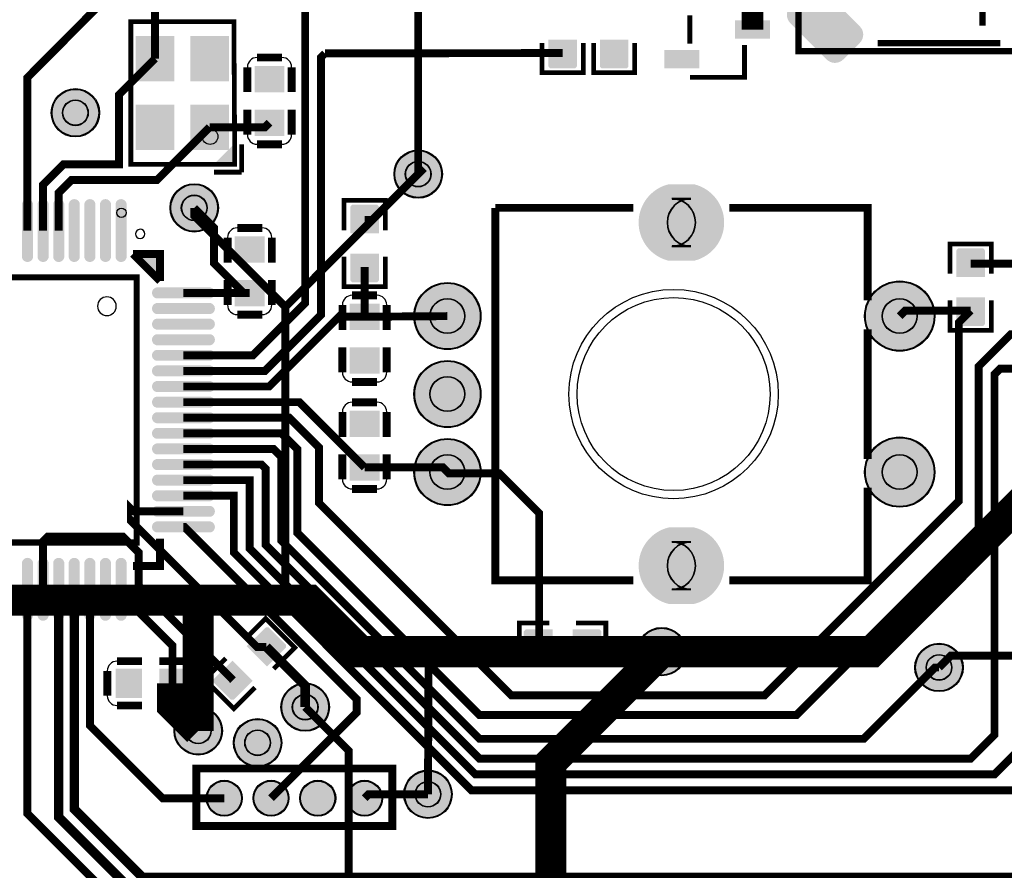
# Model space of a CAD drawing. Header units: millimetres. Extents: x -7 to 115, y -66 to 7.
# Tile 4 of 6: x 64 to 96, y -37 to -10. Entities that reach past the tile are written whole.
import ezdxf

# ---------------------------------------------------------------- set-up
doc = ezdxf.new("R2010")
doc.units = ezdxf.units.MM
for name, color, linetype, true_color in [('BottomLayer', 7, 'Continuous', 0x0000ff), ('BottomSolderMaskLayer', 7, 'Continuous', 0xaa00ff), ('Document', 7, 'Continuous', 0xffffff), ('Multi-Layer', 7, 'Continuous', 0xc0c0c0), ('TopLayer', 7, 'Continuous', 0xff0000), ('TopPasteMaskLayer', 7, 'Continuous', 0x808080), ('TopSilkLayer', 7, 'Continuous', 0xffcc00), ('TopSolderMaskLayer', 7, 'Continuous', 0x800080)]:
    doc.layers.add(name, color=color, linetype=linetype, true_color=true_color)

msp = doc.modelspace()

# ---------------------------------------------------------------- hatches: boundary and pattern name
at = {"layer": 'BottomSolderMaskLayer'}
for points in [[(65.011, -12.954, 1), (66.562, -12.954, 1)], [(76, -14.919, 1), (77.55, -14.919, 1)], [(68.821, -16.002, 1), (70.372, -16.002, 1)], [(85.622, -15.246, -0.785398), (85.622, -17.697), (84.805, -17.697, -0.785398), (84.805, -15.246)], [(76.638, -19.471, 1), (78.789, -19.471, 1)], [(91.088, -19.471, 1), (93.339, -19.471, 1)], [(76.638, -21.971, 1), (78.789, -21.971, 1)], [(91.088, -24.471, 1), (93.339, -24.471, 1)], [(76.638, -24.471, 1), (78.789, -24.471, 1)], [(85.622, -26.246, -0.785398), (85.622, -28.697), (84.805, -28.697, -0.785398), (84.805, -26.246)], [(83.807, -30.226, 1), (85.358, -30.226, 1)], [(92.697, -30.734, 1), (94.248, -30.734, 1)], [(72.377, -32.004, 1), (73.928, -32.004, 1)], [(68.948, -32.766, 1), (70.499, -32.766, 1)], [(70.853, -33.147, 1), (72.404, -33.147, 1)], [(76.314, -34.798, 1), (77.865, -34.798, 1)]]:
    msp.add_hatch(color=256, dxfattribs=at).paths.add_polyline_path(points)
at = {"layer": 'Document'}
msp.add_hatch(color=256, dxfattribs=at).paths.add_polyline_path([(70.231, -14.605), (70.866, -14.605), (70.866, -13.97)])
at = {"layer": 'Multi-Layer'}
for points in [[(85.613, -15.271, -0.785398), (85.613, -17.671), (84.813, -17.671, -0.785398), (84.813, -15.271)], [(76.663, -19.471, 1), (78.763, -19.471, 1)], [(91.113, -19.471, 1), (93.313, -19.471, 1)], [(76.663, -21.971, 1), (78.763, -21.971, 1)], [(76.663, -24.471, 1), (78.763, -24.471, 1)], [(91.113, -24.471, 1), (93.313, -24.471, 1)], [(85.613, -26.271, -0.785398), (85.613, -28.671), (84.813, -28.671, -0.785398), (84.813, -26.271)]]:
    msp.add_hatch(color=256, dxfattribs=at).paths.add_polyline_path(points)
at = {"layer": 'TopLayer'}
for points in [[(89.235, -9.017), (89.269, -8.987), (89.306, -8.962), (89.346, -8.941), (89.388, -8.925), (89.432, -8.914), (89.477, -8.908), (89.523, -8.908), (89.568, -8.914), (89.612, -8.925), (89.654, -8.941), (89.694, -8.962), (89.731, -8.987), (89.765, -9.017), (90.932, -10.184), (90.962, -10.218), (90.988, -10.255), (91.009, -10.295), (91.025, -10.338), (91.036, -10.382), (91.041, -10.426), (91.041, -10.472), (91.036, -10.517), (91.025, -10.561), (91.009, -10.603), (90.988, -10.643), (90.962, -10.68), (90.932, -10.715), (90.402, -11.245), (90.368, -11.275), (90.33, -11.3), (90.29, -11.322), (90.248, -11.338), (90.204, -11.348), (90.159, -11.354), (90.114, -11.354), (90.069, -11.348), (90.025, -11.338), (89.982, -11.322), (89.942, -11.3), (89.905, -11.275), (89.871, -11.245), (88.705, -10.078), (88.674, -10.044), (88.649, -10.007), (88.628, -9.967), (88.612, -9.924), (88.601, -9.88), (88.595, -9.835), (88.595, -9.79), (88.601, -9.745), (88.612, -9.701), (88.628, -9.659), (88.649, -9.619), (88.674, -9.582), (88.705, -9.548)], [(86.961, -10.02), (86.961, -10.552), (88.031, -10.552), (88.031, -10.02)], [(67.74, -11.919), (67.74, -10.519), (68.94, -10.519), (68.94, -11.919)], [(69.49, -11.919), (69.49, -10.519), (70.69, -10.519), (70.69, -11.919)], [(81.839, -10.637), (80.975, -10.637), (80.975, -11.444), (81.839, -11.444)], [(82.626, -10.637), (83.49, -10.637), (83.49, -11.444), (82.626, -11.444)], [(84.691, -10.97), (84.691, -11.502), (85.761, -11.502), (85.761, -10.97)], [(72.459, -11.473), (72.459, -12.273), (71.559, -12.273), (71.559, -11.473)], [(67.74, -14.119), (67.74, -12.719), (68.94, -12.719), (68.94, -14.119)], [(69.49, -14.119), (69.49, -12.719), (70.69, -12.719), (70.69, -14.119)], [(72.459, -12.873), (72.459, -13.673), (71.559, -13.673), (71.559, -12.873)], [(64.4, -17.579, -0.785398), (64.1, -17.579), (64.1, -15.879, -0.785398), (64.4, -15.879)], [(64.9, -17.579, -0.785398), (64.6, -17.579), (64.6, -15.879, -0.785398), (64.9, -15.879)], [(65.4, -17.579, -0.785398), (65.1, -17.579), (65.1, -15.879, -0.785398), (65.4, -15.879)], [(65.9, -17.579, -0.785398), (65.6, -17.579), (65.6, -15.879, -0.785398), (65.9, -15.879)], [(66.4, -17.579, -0.785398), (66.1, -17.579), (66.1, -15.879, -0.785398), (66.4, -15.879)], [(66.9, -17.579, -0.785398), (66.6, -17.579), (66.6, -15.879, -0.785398), (66.9, -15.879)], [(67.4, -17.579, -0.785398), (67.1, -17.579), (67.1, -15.879, -0.785398), (67.4, -15.879)], [(75.489, -16.795), (74.625, -16.795), (74.625, -15.989), (75.489, -15.989)], [(71.824, -16.934), (71.824, -17.734), (70.924, -17.734), (70.924, -16.934)], [(75.489, -17.495), (74.625, -17.495), (74.625, -18.302), (75.489, -18.302)], [(94.056, -18.192), (94.92, -18.192), (94.92, -17.386), (94.056, -17.386)], [(70.1, -18.579, -0.785398), (70.1, -18.879), (68.4, -18.879, -0.785398), (68.4, -18.579)], [(71.824, -18.334), (71.824, -19.134), (70.924, -19.134), (70.924, -18.334)], [(94.056, -18.892), (94.92, -18.892), (94.92, -19.699), (94.056, -19.699)], [(70.1, -19.079, -0.785398), (70.1, -19.379), (68.4, -19.379, -0.785398), (68.4, -19.079)], [(75.507, -19.093), (75.507, -19.893), (74.607, -19.893), (74.607, -19.093)], [(70.1, -19.579, -0.785398), (70.1, -19.879), (68.4, -19.879, -0.785398), (68.4, -19.579)], [(70.1, -20.079, -0.785398), (70.1, -20.379), (68.4, -20.379, -0.785398), (68.4, -20.079)], [(75.507, -20.493), (75.507, -21.293), (74.607, -21.293), (74.607, -20.493)], [(70.1, -20.579, -0.785398), (70.1, -20.879), (68.4, -20.879, -0.785398), (68.4, -20.579)], [(70.1, -21.079, -0.785398), (70.1, -21.379), (68.4, -21.379, -0.785398), (68.4, -21.079)], [(70.1, -21.579, -0.785398), (70.1, -21.879), (68.4, -21.879, -0.785398), (68.4, -21.579)], [(70.1, -22.079, -0.785398), (70.1, -22.379), (68.4, -22.379, -0.785398), (68.4, -22.079)], [(70.1, -22.579, -0.785398), (70.1, -22.879), (68.4, -22.879, -0.785398), (68.4, -22.579)], [(75.507, -22.522), (75.507, -23.322), (74.607, -23.322), (74.607, -22.522)], [(70.1, -23.079, -0.785398), (70.1, -23.379), (68.4, -23.379, -0.785398), (68.4, -23.079)], [(70.1, -23.579, -0.785398), (70.1, -23.879), (68.4, -23.879, -0.785398), (68.4, -23.579)], [(75.507, -23.922), (75.507, -24.722), (74.607, -24.722), (74.607, -23.922)], [(70.1, -24.079, -0.785398), (70.1, -24.379), (68.4, -24.379, -0.785398), (68.4, -24.079)], [(70.1, -24.579, -0.785398), (70.1, -24.879), (68.4, -24.879, -0.785398), (68.4, -24.579)], [(70.1, -25.079, -0.785398), (70.1, -25.379), (68.4, -25.379, -0.785398), (68.4, -25.079)], [(70.1, -25.579, -0.785398), (70.1, -25.879), (68.4, -25.879, -0.785398), (68.4, -25.579)], [(70.1, -26.079, -0.785398), (70.1, -26.379), (68.4, -26.379, -0.785398), (68.4, -26.079)], [(64.4, -29.079, -0.785398), (64.1, -29.079), (64.1, -27.379, -0.785398), (64.4, -27.379)], [(64.9, -29.079, -0.785398), (64.6, -29.079), (64.6, -27.379, -0.785398), (64.9, -27.379)], [(65.4, -29.079, -0.785398), (65.1, -29.079), (65.1, -27.379, -0.785398), (65.4, -27.379)], [(65.9, -29.079, -0.785398), (65.6, -29.079), (65.6, -27.379, -0.785398), (65.9, -27.379)], [(66.4, -29.079, -0.785398), (66.1, -29.079), (66.1, -27.379, -0.785398), (66.4, -27.379)], [(66.9, -29.079, -0.785398), (66.6, -29.079), (66.6, -27.379, -0.785398), (66.9, -27.379)], [(67.4, -29.079, -0.785398), (67.1, -29.079), (67.1, -27.379, -0.785398), (67.4, -27.379)], [(71.927, -30.665), (71.316, -30.054), (71.886, -29.484), (72.497, -30.095)], [(81.057, -29.54), (81.057, -30.404), (80.251, -30.404), (80.251, -29.54)], [(81.757, -29.54), (81.757, -30.404), (82.564, -30.404), (82.564, -29.54)], [(71.432, -31.16), (70.821, -30.549), (70.251, -31.119), (70.862, -31.73)], [(67.099, -30.792), (67.899, -30.792), (67.899, -31.692), (67.099, -31.692)], [(68.499, -30.792), (69.299, -30.792), (69.299, -31.692), (68.499, -31.692)], [(70.007, -34.925, 1), (71.107, -34.925, 1)], [(71.507, -34.925, 1), (72.607, -34.925, 1)], [(73.007, -34.925, 1), (74.107, -34.925, 1)], [(74.507, -34.925, 1), (75.607, -34.925, 1)]]:
    msp.add_hatch(color=256, dxfattribs=at).paths.add_polyline_path(points)
at = {"layer": 'TopPasteMaskLayer'}
for points in [[(86.961, -10.02), (86.961, -10.552), (88.031, -10.552), (88.031, -10.02)], [(67.74, -11.919), (67.74, -10.519), (68.94, -10.519), (68.94, -11.919)], [(69.49, -11.919), (69.49, -10.519), (70.69, -10.519), (70.69, -11.919)], [(81.857, -11.482), (81.857, -10.682), (81.807, -10.632), (81.579, -10.632), (81.579, -11.002), (81.249, -11.002), (81.249, -10.632), (81.007, -10.632), (80.957, -10.682), (80.957, -11.482), (81.007, -11.532), (81.807, -11.532)], [(83.508, -11.482), (83.508, -10.682), (83.458, -10.632), (83.23, -10.632), (83.23, -11.002), (82.9, -11.002), (82.9, -10.632), (82.658, -10.632), (82.608, -10.682), (82.608, -11.482), (82.658, -11.532), (83.458, -11.532)], [(84.691, -10.97), (84.691, -11.502), (85.761, -11.502), (85.761, -10.97)], [(72.459, -11.473), (72.459, -12.273), (71.559, -12.273), (71.559, -11.473)], [(67.74, -14.119), (67.74, -12.719), (68.94, -12.719), (68.94, -14.119)], [(69.49, -14.119), (69.49, -12.719), (70.69, -12.719), (70.69, -14.119)], [(72.459, -12.873), (72.459, -13.673), (71.559, -13.673), (71.559, -12.873)], [(64.4, -17.579, -0.785398), (64.1, -17.579), (64.1, -15.879, -0.785398), (64.4, -15.879)], [(64.9, -17.579, -0.785398), (64.6, -17.579), (64.6, -15.879, -0.785398), (64.9, -15.879)], [(65.4, -17.579, -0.785398), (65.1, -17.579), (65.1, -15.879, -0.785398), (65.4, -15.879)], [(65.9, -17.579, -0.785398), (65.6, -17.579), (65.6, -15.879, -0.785398), (65.9, -15.879)], [(66.4, -17.579, -0.785398), (66.1, -17.579), (66.1, -15.879, -0.785398), (66.4, -15.879)], [(66.9, -17.579, -0.785398), (66.6, -17.579), (66.6, -15.879, -0.785398), (66.9, -15.879)], [(67.4, -17.579, -0.785398), (67.1, -17.579), (67.1, -15.879, -0.785398), (67.4, -15.879)], [(74.607, -15.95), (74.607, -16.75), (74.657, -16.8), (74.885, -16.8), (74.885, -16.43), (75.215, -16.43), (75.215, -16.8), (75.457, -16.8), (75.507, -16.75), (75.507, -15.95), (75.457, -15.9), (74.657, -15.9)], [(71.824, -16.934), (71.824, -17.734), (70.924, -17.734), (70.924, -16.934)], [(94.038, -17.347), (94.038, -18.147), (94.088, -18.197), (94.316, -18.197), (94.316, -17.827), (94.646, -17.827), (94.646, -18.197), (94.888, -18.197), (94.938, -18.147), (94.938, -17.347), (94.888, -17.297), (94.088, -17.297)], [(75.507, -18.34), (75.507, -17.54), (75.457, -17.49), (75.229, -17.49), (75.229, -17.86), (74.899, -17.86), (74.899, -17.49), (74.657, -17.49), (74.607, -17.54), (74.607, -18.34), (74.657, -18.39), (75.457, -18.39)], [(70.1, -18.579, -0.785398), (70.1, -18.879), (68.4, -18.879, -0.785398), (68.4, -18.579)], [(71.824, -18.334), (71.824, -19.134), (70.924, -19.134), (70.924, -18.334)], [(94.938, -19.737), (94.938, -18.937), (94.888, -18.887), (94.66, -18.887), (94.66, -19.257), (94.33, -19.257), (94.33, -18.887), (94.088, -18.887), (94.038, -18.937), (94.038, -19.737), (94.088, -19.787), (94.888, -19.787)], [(70.1, -19.079, -0.785398), (70.1, -19.379), (68.4, -19.379, -0.785398), (68.4, -19.079)], [(75.507, -19.093), (75.507, -19.893), (74.607, -19.893), (74.607, -19.093)], [(70.1, -19.579, -0.785398), (70.1, -19.879), (68.4, -19.879, -0.785398), (68.4, -19.579)], [(70.1, -20.079, -0.785398), (70.1, -20.379), (68.4, -20.379, -0.785398), (68.4, -20.079)], [(75.507, -20.493), (75.507, -21.293), (74.607, -21.293), (74.607, -20.493)], [(70.1, -20.579, -0.785398), (70.1, -20.879), (68.4, -20.879, -0.785398), (68.4, -20.579)], [(70.1, -21.079, -0.785398), (70.1, -21.379), (68.4, -21.379, -0.785398), (68.4, -21.079)], [(70.1, -21.579, -0.785398), (70.1, -21.879), (68.4, -21.879, -0.785398), (68.4, -21.579)], [(70.1, -22.079, -0.785398), (70.1, -22.379), (68.4, -22.379, -0.785398), (68.4, -22.079)], [(70.1, -22.579, -0.785398), (70.1, -22.879), (68.4, -22.879, -0.785398), (68.4, -22.579)], [(75.507, -22.522), (75.507, -23.322), (74.607, -23.322), (74.607, -22.522)], [(70.1, -23.079, -0.785398), (70.1, -23.379), (68.4, -23.379, -0.785398), (68.4, -23.079)], [(70.1, -23.579, -0.785398), (70.1, -23.879), (68.4, -23.879, -0.785398), (68.4, -23.579)], [(75.507, -23.922), (75.507, -24.722), (74.607, -24.722), (74.607, -23.922)], [(70.1, -24.079, -0.785398), (70.1, -24.379), (68.4, -24.379, -0.785398), (68.4, -24.079)], [(70.1, -24.579, -0.785398), (70.1, -24.879), (68.4, -24.879, -0.785398), (68.4, -24.579)], [(70.1, -25.079, -0.785398), (70.1, -25.379), (68.4, -25.379, -0.785398), (68.4, -25.079)], [(70.1, -25.579, -0.785398), (70.1, -25.879), (68.4, -25.879, -0.785398), (68.4, -25.579)], [(70.1, -26.079, -0.785398), (70.1, -26.379), (68.4, -26.379, -0.785398), (68.4, -26.079)], [(64.4, -29.079, -0.785398), (64.1, -29.079), (64.1, -27.379, -0.785398), (64.4, -27.379)], [(64.9, -29.079, -0.785398), (64.6, -29.079), (64.6, -27.379, -0.785398), (64.9, -27.379)], [(65.4, -29.079, -0.785398), (65.1, -29.079), (65.1, -27.379, -0.785398), (65.4, -27.379)], [(65.9, -29.079, -0.785398), (65.6, -29.079), (65.6, -27.379, -0.785398), (65.9, -27.379)], [(66.4, -29.079, -0.785398), (66.1, -29.079), (66.1, -27.379, -0.785398), (66.4, -27.379)], [(66.9, -29.079, -0.785398), (66.6, -29.079), (66.6, -27.379, -0.785398), (66.9, -27.379)], [(67.4, -29.079, -0.785398), (67.1, -29.079), (67.1, -27.379, -0.785398), (67.4, -27.379)], [(71.901, -29.444), (71.335, -30.01), (71.335, -30.08), (71.496, -30.241), (71.758, -29.98), (71.991, -30.213), (71.73, -30.475), (71.901, -30.646), (71.972, -30.646), (72.537, -30.08), (72.537, -30.01), (71.972, -29.444)], [(80.212, -30.422), (81.012, -30.422), (81.062, -30.372), (81.062, -30.144), (80.692, -30.144), (80.692, -29.814), (81.062, -29.814), (81.062, -29.572), (81.012, -29.522), (80.212, -29.522), (80.162, -29.572), (80.162, -30.372)], [(82.602, -29.522), (81.802, -29.522), (81.752, -29.572), (81.752, -29.8), (82.122, -29.8), (82.122, -30.13), (81.752, -30.13), (81.752, -30.372), (81.802, -30.422), (82.602, -30.422), (82.652, -30.372), (82.652, -29.572)], [(70.847, -31.77), (71.413, -31.205), (71.413, -31.134), (71.252, -30.973), (70.99, -31.234), (70.757, -31.001), (71.018, -30.739), (70.847, -30.568), (70.777, -30.568), (70.211, -31.134), (70.211, -31.205), (70.777, -31.77)], [(67.099, -30.792), (67.899, -30.792), (67.899, -31.692), (67.099, -31.692)], [(68.499, -30.792), (69.299, -30.792), (69.299, -31.692), (68.499, -31.692)], [(70.007, -34.925, 1), (71.107, -34.925, 1)], [(71.507, -34.925, 1), (72.607, -34.925, 1)], [(73.007, -34.925, 1), (74.107, -34.925, 1)], [(74.507, -34.925, 1), (75.607, -34.925, 1)]]:
    msp.add_hatch(color=256, dxfattribs=at).paths.add_polyline_path(points)
at = {"layer": 'TopSilkLayer'}
msp.add_hatch(color=256, dxfattribs=at).paths.add_polyline_path([(67.631, -17.479), (67.631, -17.479), (68.5, -18.348), (68.5, -17.479)])
at = {"layer": 'TopSolderMaskLayer'}
for points in [[(86.935, -9.995), (86.935, -10.578), (88.056, -10.578), (88.056, -9.995)], [(67.718, -11.949), (67.718, -10.489), (68.962, -10.489), (68.962, -11.949)], [(69.468, -11.949), (69.468, -10.489), (70.712, -10.489), (70.712, -11.949)], [(81.866, -10.613), (80.948, -10.613), (80.948, -11.467), (81.866, -11.467)], [(82.599, -10.613), (83.517, -10.613), (83.517, -11.467), (82.599, -11.467)], [(84.665, -10.945), (84.665, -11.528), (85.786, -11.528), (85.786, -10.945)], [(72.488, -11.45), (72.488, -12.296), (71.531, -12.296), (71.531, -11.45)], [(65.011, -12.954, 1), (66.562, -12.954, 1)], [(67.718, -14.149), (67.718, -12.689), (68.962, -12.689), (68.962, -14.149)], [(69.468, -14.149), (69.468, -12.689), (70.712, -12.689), (70.712, -14.149)], [(72.488, -12.85), (72.488, -13.696), (71.531, -13.696), (71.531, -12.85)], [(76, -14.919, 1), (77.55, -14.919, 1)], [(68.821, -16.002, 1), (70.372, -16.002, 1)], [(85.622, -15.246, -0.785398), (85.622, -17.697), (84.805, -17.697, -0.785398), (84.805, -15.246)], [(64.426, -17.601, -0.785398), (64.075, -17.601), (64.075, -15.858, -0.785398), (64.426, -15.858)], [(64.925, -17.601, -0.785398), (64.575, -17.601), (64.575, -15.858, -0.785398), (64.925, -15.858)], [(65.426, -17.601, -0.785398), (65.075, -17.601), (65.075, -15.858, -0.785398), (65.426, -15.858)], [(65.925, -17.601, -0.785398), (65.575, -17.601), (65.575, -15.858, -0.785398), (65.925, -15.858)], [(66.426, -17.601, -0.785398), (66.075, -17.601), (66.075, -15.858, -0.785398), (66.426, -15.858)], [(66.925, -17.601, -0.785398), (66.575, -17.601), (66.575, -15.858, -0.785398), (66.925, -15.858)], [(67.426, -17.601, -0.785398), (67.075, -17.601), (67.075, -15.858, -0.785398), (67.426, -15.858)], [(75.516, -16.819), (74.598, -16.819), (74.598, -15.965), (75.516, -15.965)], [(71.853, -16.911), (71.853, -17.757), (70.896, -17.757), (70.896, -16.911)], [(75.516, -17.471), (74.598, -17.471), (74.598, -18.325), (75.516, -18.325)], [(94.029, -18.216), (94.947, -18.216), (94.947, -17.362), (94.029, -17.362)], [(70.122, -18.554, -0.785398), (70.122, -18.904), (68.378, -18.904, -0.785398), (68.378, -18.554)], [(71.853, -18.311), (71.853, -19.157), (70.896, -19.157), (70.896, -18.311)], [(76.638, -19.471, 1), (78.789, -19.471, 1)], [(91.088, -19.471, 1), (93.339, -19.471, 1)], [(94.029, -18.868), (94.947, -18.868), (94.947, -19.722), (94.029, -19.722)], [(70.122, -19.054, -0.785398), (70.122, -19.405), (68.378, -19.405, -0.785398), (68.378, -19.054)], [(75.536, -19.07), (75.536, -19.916), (74.579, -19.916), (74.579, -19.07)], [(70.122, -19.554, -0.785398), (70.122, -19.904), (68.378, -19.904, -0.785398), (68.378, -19.554)], [(70.122, -20.054, -0.785398), (70.122, -20.405), (68.378, -20.405, -0.785398), (68.378, -20.054)], [(75.536, -20.47), (75.536, -21.316), (74.579, -21.316), (74.579, -20.47)], [(70.122, -20.554, -0.785398), (70.122, -20.904), (68.378, -20.904, -0.785398), (68.378, -20.554)], [(70.122, -21.054, -0.785398), (70.122, -21.405), (68.378, -21.405, -0.785398), (68.378, -21.054)], [(76.638, -21.971, 1), (78.789, -21.971, 1)], [(70.122, -21.554, -0.785398), (70.122, -21.904), (68.378, -21.904, -0.785398), (68.378, -21.554)], [(70.122, -22.054, -0.785398), (70.122, -22.405), (68.378, -22.405, -0.785398), (68.378, -22.054)], [(70.122, -22.554, -0.785398), (70.122, -22.904), (68.378, -22.904, -0.785398), (68.378, -22.554)], [(75.536, -22.499), (75.536, -23.345), (74.579, -23.345), (74.579, -22.499)], [(70.122, -23.054, -0.785398), (70.122, -23.405), (68.378, -23.405, -0.785398), (68.378, -23.054)], [(91.088, -24.471, 1), (93.339, -24.471, 1)], [(70.122, -23.554, -0.785398), (70.122, -23.904), (68.378, -23.904, -0.785398), (68.378, -23.554)], [(76.638, -24.471, 1), (78.789, -24.471, 1)], [(75.536, -23.899), (75.536, -24.745), (74.579, -24.745), (74.579, -23.899)], [(70.122, -24.054, -0.785398), (70.122, -24.405), (68.378, -24.405, -0.785398), (68.378, -24.054)], [(70.122, -24.554, -0.785398), (70.122, -24.904), (68.378, -24.904, -0.785398), (68.378, -24.554)], [(70.122, -25.054, -0.785398), (70.122, -25.405), (68.378, -25.405, -0.785398), (68.378, -25.054)], [(70.122, -25.554, -0.785398), (70.122, -25.904), (68.378, -25.904, -0.785398), (68.378, -25.554)], [(70.122, -26.054, -0.785398), (70.122, -26.405), (68.378, -26.405, -0.785398), (68.378, -26.054)], [(85.622, -26.246, -0.785398), (85.622, -28.697), (84.805, -28.697, -0.785398), (84.805, -26.246)], [(64.426, -29.1, -0.785398), (64.075, -29.1), (64.075, -27.357, -0.785398), (64.426, -27.357)], [(64.925, -29.1, -0.785398), (64.575, -29.1), (64.575, -27.357, -0.785398), (64.925, -27.357)], [(65.426, -29.1, -0.785398), (65.075, -29.1), (65.075, -27.357, -0.785398), (65.426, -27.357)], [(65.925, -29.1, -0.785398), (65.575, -29.1), (65.575, -27.357, -0.785398), (65.925, -27.357)], [(66.426, -29.1, -0.785398), (66.075, -29.1), (66.075, -27.357, -0.785398), (66.426, -27.357)], [(66.925, -29.1, -0.785398), (66.575, -29.1), (66.575, -27.357, -0.785398), (66.925, -27.357)], [(67.426, -29.1, -0.785398), (67.075, -29.1), (67.075, -27.357, -0.785398), (67.426, -27.357)], [(71.928, -30.7), (71.279, -30.053), (71.885, -29.449), (72.535, -30.096)], [(81.083, -29.515), (81.083, -30.429), (80.225, -30.429), (80.225, -29.515)], [(81.732, -29.515), (81.732, -30.429), (82.589, -30.429), (82.589, -29.515)], [(83.807, -30.226, 1), (85.358, -30.226, 1)], [(92.697, -30.734, 1), (94.248, -30.734, 1)], [(71.469, -31.161), (70.82, -30.514), (70.214, -31.118), (70.863, -31.765)], [(67.074, -30.767), (67.925, -30.767), (67.925, -31.717), (67.074, -31.717)], [(68.474, -30.767), (69.325, -30.767), (69.325, -31.717), (68.474, -31.717)], [(72.377, -32.004, 1), (73.928, -32.004, 1)], [(68.948, -32.766, 1), (70.499, -32.766, 1)], [(70.853, -33.147, 1), (72.404, -33.147, 1)], [(76.314, -34.798, 1), (77.865, -34.798, 1)], [(69.982, -34.925, 1), (71.132, -34.925, 1)], [(71.482, -34.925, 1), (72.633, -34.925, 1)], [(72.982, -34.925, 1), (74.132, -34.925, 1)], [(74.482, -34.925, 1), (75.633, -34.925, 1)]]:
    msp.add_hatch(color=256, dxfattribs=at).paths.add_polyline_path(points)

# ---------------------------------------------------------------- linework, layer by layer
at = {"layer": 'BottomLayer'}
for points, const_width in [([(76.775, -14.919), (76.775, -8.315), (76.835, -8.255)], 0.254), ([(76.775, -14.919), (72.518, -19.176), (72.518, -28.575)], 0.254), ([(69.85, -28.575), (61.336, -28.575), (48.763, -16.001)], 1), ([(72.518, -19.176), (69.596, -16.255), (69.596, -16.002)], 0.254), ([(84.582, -30.226), (91.313, -30.226), (96.52, -25.019), (96.52, -22.352)], 1), ([(84.582, -30.226), (74.93, -30.226), (73.279, -28.575), (69.85, -28.575), (69.723, -28.702), (69.723, -32.766)], 1), ([(81.026, -42.037), (81.026, -33.782), (84.582, -30.226)], 1), ([(77.089, -34.798), (77.109, -30.226)], 0.254), ([(93.472, -30.734), (93.853, -30.353), (97.536, -30.353)], 0.254), ([(53.594, -42.139), (53.594, -41.529), (55.118, -40.005), (61.341, -40.005), (66.04, -44.704), (69.85, -44.704), (74.549, -40.005), (74.549, -33.401), (73.152, -32.004)], 0.254)]:
    msp.add_lwpolyline(points, dxfattribs=dict(at, const_width=const_width))
at = {"layer": 'BottomSolderMaskLayer'}
for points in [[(85.52, -15.705), (84.907, -15.705)], [(85.52, -17.237), (84.907, -17.237)], [(85.52, -26.705), (84.907, -26.705)], [(85.52, -28.237), (84.907, -28.237)]]:
    msp.add_lwpolyline(points, close=True, dxfattribs=at)
for centre, radius in [((65.786, -12.954), 0.775), ((65.786, -12.954), 0.414), ((76.775, -14.919), 0.775), ((76.775, -14.919), 0.414), ((69.596, -16.002), 0.775), ((69.596, -16.002), 0.414), ((77.713, -19.471), 1.075), ((92.213, -19.471), 1.125), ((77.713, -19.471), 0.563), ((92.213, -19.471), 0.563), ((77.713, -21.971), 1.075), ((77.713, -21.971), 0.563), ((92.213, -24.471), 1.125), ((77.713, -24.471), 1.075), ((77.713, -24.471), 0.563), ((92.213, -24.471), 0.563), ((84.582, -30.226), 0.775), ((84.582, -30.226), 0.414), ((93.472, -30.734), 0.775), ((93.472, -30.734), 0.414), ((73.152, -32.004), 0.775), ((73.152, -32.004), 0.414), ((69.723, -32.766), 0.775), ((69.723, -32.766), 0.414), ((71.628, -33.147), 0.775), ((71.628, -33.147), 0.414), ((77.089, -34.798), 0.775), ((77.089, -34.798), 0.414)]:
    msp.add_circle(centre, radius, dxfattribs=at)
for centre, start, end in [((85.52, -16.471), 450, 270), ((84.907, -16.471), 270, 450), ((85.52, -27.471), 450, 270), ((84.907, -27.471), 270, 450)]:
    msp.add_arc(centre, 0.766, start, end, dxfattribs=at)
at = {"layer": 'Document', "const_width": 0.203}
msp.add_lwpolyline([(97.468, -10.981), (88.968, -10.981), (88.968, -2.481), (97.468, -2.481), (97.468, -10.981)], close=True, dxfattribs=at)
at = {"layer": 'Document'}
for centre, radius in [((70.104, -13.716), 0.25), ((67.26, -16.159), 0.15), ((84.963, -21.971), 3.355)]:
    msp.add_circle(centre, radius, dxfattribs=at)
at = {"layer": 'Multi-Layer'}
for points in [[(85.513, -15.721), (84.913, -15.721)], [(85.513, -17.221), (84.913, -17.221)], [(85.513, -26.721), (84.913, -26.721)], [(85.513, -28.221), (84.913, -28.221)]]:
    msp.add_lwpolyline(points, close=True, dxfattribs=at)
for centre, radius in [((65.786, -12.954), 0.75), ((65.786, -12.954), 0.4), ((76.775, -14.919), 0.75), ((76.775, -14.919), 0.4), ((69.596, -16.002), 0.75), ((69.596, -16.002), 0.4), ((77.713, -19.471), 1.05), ((92.213, -19.471), 1.1), ((77.713, -19.471), 0.55), ((92.213, -19.471), 0.55), ((77.713, -21.971), 1.05), ((77.713, -21.971), 0.55), ((77.713, -24.471), 1.05), ((92.213, -24.471), 1.1), ((77.713, -24.471), 0.55), ((92.213, -24.471), 0.55), ((84.582, -30.226), 0.75), ((84.582, -30.226), 0.4), ((93.472, -30.734), 0.75), ((93.472, -30.734), 0.4), ((73.152, -32.004), 0.75), ((73.152, -32.004), 0.4), ((69.723, -32.766), 0.75), ((69.723, -32.766), 0.4), ((71.628, -33.147), 0.75), ((71.628, -33.147), 0.4), ((77.089, -34.798), 0.75), ((77.089, -34.798), 0.4)]:
    msp.add_circle(centre, radius, dxfattribs=at)
for centre, start, end in [((85.513, -16.471), 450, 270), ((84.913, -16.471), 270, 450), ((85.513, -27.471), 450, 270), ((84.913, -27.471), 270, 450)]:
    msp.add_arc(centre, 0.75, start, end, dxfattribs=at)
at = {"layer": 'TopLayer'}
for points, const_width in [([(96.818, -3.131), (92.583, -7.366), (88.265, -7.366), (87.495, -8.136), (87.495, -10.287)], 0.7), ([(64.249, -16.728), (64.249, -11.824), (66.668, -9.39), (66.668, -6.731)], 0.254), ([(73.288, -8.763), (73.152, -8.899), (73.152, -19.05), (71.473, -20.729), (69.25, -20.729)], 0.254), ([(68.388, -9.017), (68.34, -9.065), (68.34, -11.219)], 0.254), ([(69.25, -21.229), (71.862, -21.229), (73.66, -19.431), (73.66, -11.176), (73.787, -11.049)], 0.254), ([(73.787, -11.049), (81.407, -11.041)], 0.254), ([(64.75, -16.729), (64.75, -15.26), (65.405, -14.605), (67.183, -14.605), (67.183, -12.376), (68.34, -11.219)], 0.254), ([(72.009, -13.273), (71.863, -13.419), (70.09, -13.419)], 0.254), ([(70.09, -13.419), (68.396, -15.113), (65.659, -15.113), (65.25, -15.522), (65.25, -16.729)], 0.254), ([(75.057, -16.392), (75.303, -16.392), (76.775, -14.919)], 0.254), ([(76.775, -14.919), (76.962, -14.732)], 0.254), ([(69.596, -16.002), (70.231, -16.637), (70.231, -17.78), (71.185, -18.734), (71.374, -18.734)], 0.254), ([(98.661, -22.258), (100.424, -22.258), (100.838, -21.844), (100.838, -18.288), (100.323, -17.788), (94.488, -17.788)], 0.254), ([(75.057, -19.493), (75.057, -17.898)], 0.254), ([(71.374, -18.735), (69.251, -18.73)], 0.254), ([(69.25, -21.729), (71.997, -21.729), (74.295, -19.431), (74.357, -19.493), (75.057, -19.493)], 0.254), ([(69.251, -22.728), (72.639, -22.728), (73.599, -23.688), (73.599, -25.466), (79.756, -31.623), (87.884, -31.623), (94.107, -25.4), (94.107, -19.677), (94.488, -19.296)], 0.254), ([(92.213, -19.471), (92.389, -19.295), (94.488, -19.295)], 0.254), ([(75.057, -19.492), (77.714, -19.472)], 0.254), ([(69.251, -23.228), (72.39, -23.228), (72.898, -23.736), (72.898, -26.416), (78.74, -32.258), (88.9, -32.258), (94.742, -26.416), (94.742, -21.082), (95.766, -20.058), (98.661, -20.058)], 0.254), ([(98.661, -21.158), (95.428, -21.158), (95.25, -21.336), (95.25, -32.893), (94.488, -33.655), (78.74, -33.655), (71.882, -26.797), (71.882, -24.356), (71.755, -24.229), (69.251, -24.229)], 0.254), ([(75.057, -24.323), (72.964, -22.23), (69.251, -22.23)], 0.254), ([(69.25, -25.229), (70.866, -25.229), (70.866, -27.051), (78.486, -34.671), (98.933, -34.671), (101.981, -31.623), (101.981, -23.876), (101.464, -23.359), (98.661, -23.359)], 0.254), ([(69.251, -23.729), (72.136, -23.729), (72.39, -23.983), (72.39, -26.67), (78.74, -33.02), (91.059, -33.02), (93.345, -30.734), (93.472, -30.734)], 0.254), ([(75.057, -24.322), (77.566, -24.322), (77.714, -24.47)], 0.254), ([(69.251, -24.729), (71.374, -24.729), (71.374, -26.924), (78.613, -34.163), (95.25, -34.163), (96.139, -33.274), (96.139, -26.67), (97.282, -25.527), (97.315, -25.56), (98.661, -25.56)], 0.254), ([(80.654, -29.972), (80.654, -25.79), (79.375, -24.511), (77.753, -24.511), (77.713, -24.471)], 0.254), ([(71.907, -30.074), (71.604, -30.074), (67.564, -26.035), (67.564, -25.654), (67.639, -25.729), (69.25, -25.729)], 0.254), ([(72.057, -34.925), (74.803, -32.179), (74.803, -31.75), (69.282, -26.229), (69.25, -26.229)], 0.254), ([(64.75, -28.23), (64.75, -26.69), (64.897, -26.543), (67.31, -26.543), (67.818, -27.051), (67.818, -28.115), (70.841, -31.14)], 0.254), ([(65.25, -28.23), (65.25, -31.666), (65.25, -35.532), (67.691, -37.973), (104.021, -37.973)], 0.3), ([(104.021, -36.449), (103.005, -37.465), (67.945, -37.465), (65.751, -35.271), (65.751, -28.23)], 0.3), ([(71.153, -60.869), (71.153, -42.324), (64.249, -35.42), (64.249, -28.23)], 0.254), ([(70.557, -34.925), (68.58, -34.925), (66.25, -32.595), (66.25, -28.229)], 0.254), ([(67.25, -28.229), (67.25, -28.388), (68.899, -30.037), (68.899, -31.242)], 0.254), ([(71.907, -30.074), (73.152, -31.32), (73.152, -32.004)], 0.3), ([(82.16, -29.972), (84.328, -29.972), (84.582, -30.226)], 0.254), ([(68.899, -31.242), (68.899, -31.942), (69.723, -32.766)], 1), ([(75.057, -34.925), (75.184, -34.798), (77.089, -34.798)], 0.254)]:
    msp.add_lwpolyline(points, dxfattribs=dict(at, const_width=const_width))
for centre in [(70.557, -34.925), (72.057, -34.925), (73.557, -34.925), (75.057, -34.925)]:
    msp.add_circle(centre, 0.55, dxfattribs=at)
at = {"layer": 'TopPasteMaskLayer'}
for centre in [(70.557, -34.925), (72.057, -34.925), (73.557, -34.925), (75.057, -34.925)]:
    msp.add_circle(centre, 0.55, dxfattribs=at)
at = {"layer": 'TopSilkLayer'}
for points, const_width in [([(94.869, -9.398), (94.869, -10.16)], 0.203), ([(85.484, -10.742), (85.484, -9.831)], 0.152), ([(82.068, -10.713), (82.068, -11.672), (80.747, -11.672), (80.747, -10.713)], 0.152), ([(82.398, -10.713), (82.398, -11.672), (83.719, -11.672), (83.719, -10.713)], 0.152), ([(85.484, -11.822), (87.237, -11.822), (87.237, -10.781)], 0.152), ([(95.436, -10.727), (91.508, -10.727)], 0.203), ([(71.609, -11.183), (72.409, -11.183)], 0.254), ([(71.3, -12.293), (71.3, -11.493)], 0.254), ([(72.719, -12.293), (72.719, -11.493)], 0.254), ([(71.299, -12.853), (71.299, -13.653)], 0.254), ([(72.719, -12.853), (72.719, -13.653)], 0.254), ([(72.409, -13.963), (71.609, -13.963)], 0.254), ([(71.12, -14.859), (71.12, -13.97)], 0.152), ([(70.231, -14.859), (70.993, -14.859), (71.12, -14.859)], 0.152), ([(75.718, -16.719), (75.718, -15.76), (74.397, -15.76), (74.397, -16.719)], 0.152), ([(83.675, -16.002), (79.248, -16.002)], 0.254), ([(83.675, -27.94), (79.248, -27.94), (79.248, -16.002)], 0.254), ([(91.182, -18.969), (91.182, -16.002), (86.751, -16.002)], 0.254), ([(70.974, -16.644), (71.774, -16.644)], 0.254), ([(70.665, -17.754), (70.665, -16.954)], 0.254), ([(72.084, -17.754), (72.084, -16.954)], 0.254), ([(68.5, -18.348), (68.5, -18.348), (67.631, -17.479)], 0.254), ([(67.631, -17.479), (68.5, -17.479), (68.5, -18.348)], 0.254), ([(93.828, -18.116), (93.828, -17.157), (95.149, -17.157), (95.149, -18.116)], 0.152), ([(75.718, -17.571), (75.718, -18.53), (74.397, -18.53), (74.397, -17.571)], 0.152), ([(70.664, -18.314), (70.664, -19.114)], 0.254), ([(72.084, -18.314), (72.084, -19.114)], 0.254), ([(74.657, -18.803), (75.457, -18.803)], 0.254), ([(93.828, -18.968), (93.828, -19.927), (95.149, -19.927), (95.149, -18.968)], 0.152), ([(74.348, -19.913), (74.348, -19.113)], 0.254), ([(75.767, -19.913), (75.767, -19.113)], 0.254), ([(71.774, -19.424), (70.974, -19.424)], 0.254), ([(91.182, -24.049), (91.182, -19.893)], 0.254), ([(74.347, -20.473), (74.347, -21.273)], 0.254), ([(75.767, -20.473), (75.767, -21.273)], 0.254), ([(75.457, -21.583), (74.657, -21.583)], 0.254), ([(74.657, -22.232), (75.457, -22.232)], 0.254), ([(74.348, -23.342), (74.348, -22.542)], 0.254), ([(75.767, -23.342), (75.767, -22.542)], 0.254), ([(74.347, -23.902), (74.347, -24.702)], 0.254), ([(75.767, -23.902), (75.767, -24.702)], 0.254), ([(75.457, -25.012), (74.657, -25.012)], 0.254), ([(91.182, -26.455), (91.182, -24.973)], 0.254), ([(68.5, -26.61), (68.5, -27.479), (67.631, -27.479)], 0.254), ([(79.244, -26.455), (79.244, -27.344)], 0.254), ([(91.182, -26.455), (91.182, -27.344)], 0.254), ([(91.182, -27.344), (91.182, -27.94), (86.751, -27.94)], 0.254), ([(72.143, -30.773), (72.821, -30.095), (71.886, -29.161), (71.208, -29.839)], 0.152), ([(80.981, -29.311), (80.022, -29.311), (80.022, -30.633), (80.981, -30.633)], 0.152), ([(81.833, -29.311), (82.792, -29.311), (82.792, -30.633), (81.833, -30.633)], 0.152), ([(67.919, -30.532), (67.119, -30.532)], 0.254), ([(68.479, -30.532), (69.279, -30.532)], 0.254), ([(71.54, -31.376), (70.862, -32.054), (69.928, -31.119), (70.606, -30.441)], 0.152), ([(66.809, -31.642), (66.809, -30.842)], 0.254), ([(69.589, -30.842), (69.589, -31.642)], 0.254), ([(67.919, -31.952), (67.119, -31.952)], 0.254), ([(68.479, -31.952), (69.279, -31.952)], 0.254)]:
    msp.add_lwpolyline(points, dxfattribs=dict(at, const_width=const_width))
for points, const_width in [([(70.894, -14.349), (70.894, -14.605), (67.564, -14.605), (67.564, -10.033), (69.215, -10.033), (70.866, -10.033), (70.894, -14.349)], 0.152), ([(67.75, -26.729), (67.75, -18.229), (59.25, -18.229), (59.25, -26.729), (67.75, -26.729)], 0.2), ([(75.946, -35.814), (69.66, -35.814), (69.66, -33.973), (75.946, -33.973), (75.946, -35.814)], 0.254)]:
    msp.add_lwpolyline(points, close=True, dxfattribs=dict(at, const_width=const_width))
msp.add_circle((84.963, -21.971), 3.093, dxfattribs=at)
for centre, radius, start, end in [((71.609, -11.493), 0.31, 90, 179.9953), ((72.409, -11.493), 0.31, 0, 90), ((71.609, -13.653), 0.31, 180, 270), ((72.409, -13.653), 0.31, 270, 0), ((67.86, -16.839), 0.15, 270.4851, 270), ((70.974, -16.954), 0.31, 90, 179.9953), ((71.774, -16.954), 0.31, 0, 90), ((66.797, -19.154), 0.3, 270.4851, 270), ((74.657, -19.113), 0.31, 90, 179.9953), ((75.457, -19.113), 0.31, 0, 90), ((70.974, -19.114), 0.31, 180, 270), ((71.774, -19.114), 0.31, 270, 0), ((74.657, -21.273), 0.31, 180, 270), ((75.457, -21.273), 0.31, 270, 0), ((74.657, -22.542), 0.31, 90, 179.9953), ((75.457, -22.542), 0.31, 0, 90), ((74.657, -24.702), 0.31, 180, 270), ((75.457, -24.702), 0.31, 270, 0), ((67.119, -30.842), 0.31, 90, 180.0094), ((69.279, -30.842), 0.31, 359.9953, 90), ((67.119, -31.642), 0.31, 180, 270), ((69.279, -31.642), 0.31, 270, 0)]:
    msp.add_arc(centre, radius, start, end, dxfattribs=at)
at = {"layer": 'TopSolderMaskLayer'}
for points in [[(85.52, -15.705), (84.907, -15.705)], [(85.52, -17.237), (84.907, -17.237)], [(85.52, -26.705), (84.907, -26.705)], [(85.52, -28.237), (84.907, -28.237)]]:
    msp.add_lwpolyline(points, close=True, dxfattribs=at)
for centre, radius in [((65.786, -12.954), 0.775), ((65.786, -12.954), 0.414), ((76.775, -14.919), 0.775), ((76.775, -14.919), 0.414), ((69.596, -16.002), 0.775), ((69.596, -16.002), 0.414), ((77.713, -19.471), 1.075), ((92.213, -19.471), 1.125), ((77.713, -19.471), 0.563), ((92.213, -19.471), 0.563), ((77.713, -21.971), 1.075), ((77.713, -21.971), 0.563), ((92.213, -24.471), 1.125), ((77.713, -24.471), 1.075), ((77.713, -24.471), 0.563), ((92.213, -24.471), 0.563), ((84.582, -30.226), 0.775), ((84.582, -30.226), 0.414), ((93.472, -30.734), 0.775), ((93.472, -30.734), 0.414), ((73.152, -32.004), 0.775), ((73.152, -32.004), 0.414), ((69.723, -32.766), 0.775), ((69.723, -32.766), 0.414), ((71.628, -33.147), 0.775), ((71.628, -33.147), 0.414), ((77.089, -34.798), 0.775), ((70.557, -34.925), 0.575), ((72.057, -34.925), 0.575), ((73.557, -34.925), 0.575), ((75.057, -34.925), 0.575), ((77.089, -34.798), 0.414)]:
    msp.add_circle(centre, radius, dxfattribs=at)
for centre, start, end in [((85.52, -16.471), 450, 270), ((84.907, -16.471), 270, 450), ((85.52, -27.471), 450, 270), ((84.907, -27.471), 270, 450)]:
    msp.add_arc(centre, 0.766, start, end, dxfattribs=at)

doc.saveas('drawing.dxf')
